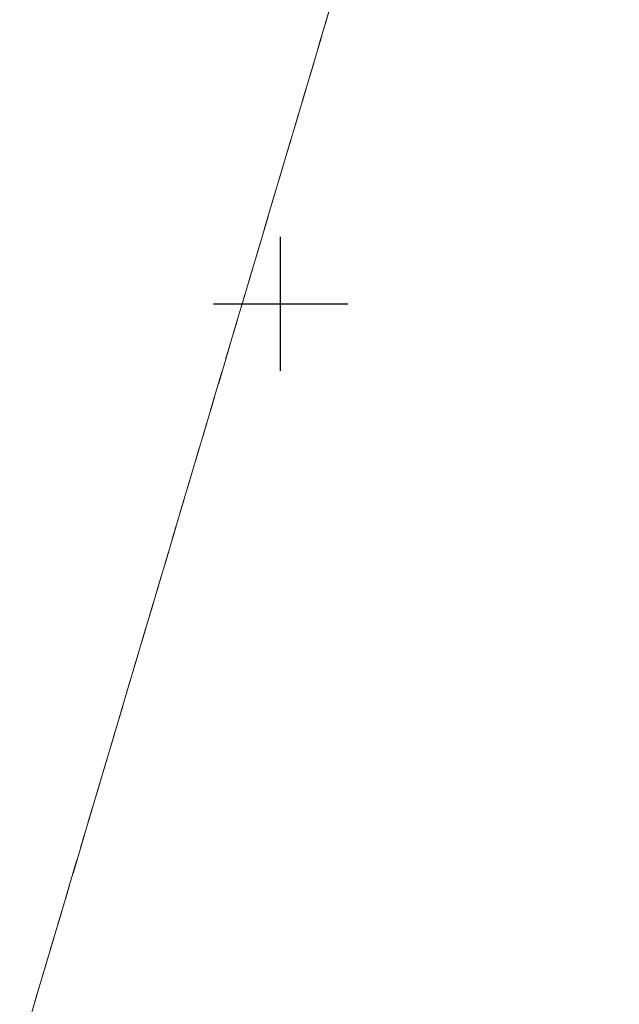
# Model space of a CAD drawing. Header units: metres. Extents: x 5590113 to 5596324, y 5910954 to 5916249.
# Tile 203 of 256: x 5592690 to 5592713, y 5913824 to 5913861. Entities that reach past the tile are written whole.
import ezdxf

# ---------------------------------------------------------------- set-up
doc = ezdxf.new("R2010")
doc.units = ezdxf.units.M
doc.linetypes.add('egkk-500', pattern=[2, 1.5, -0.5])
doc.linetypes.add('egug-500', pattern=[1, 0.5, -0.5])
doc.layers.get('0').update_dxf_attribs({"color": 2, "lineweight": 5})

# ---------------------------------------------------------------- blocks, each defined once
blk = doc.blocks.new('RAMKA500K')
at = {"color": 0}
for p, q in [((300, 97.5), (300, 102.5)), ((297.5, 100), (302.5, 100))]:
    blk.add_line(p, q, dxfattribs=at)

msp = doc.modelspace()

# ---------------------------------------------------------------- linework, layer by layer
at = {"layer": '217-kontur klasyfikacyjny', "color": 92, "linetype": 'egkk-500', "lineweight": 18, "flags": 128}
for points in [[(5592690.28, 5913822.09), (5592712.62, 5913897.32)], [(5592712.62, 5913897.32), (5592690.28, 5913822.09)]]:
    msp.add_lwpolyline(points, dxfattribs=at)
at = {"layer": '218-kontur użytku gruntowego', "color": 3, "linetype": 'egug-500', "lineweight": 18, "flags": 128}
for points in [[(5592690.28, 5913822.09), (5592712.62, 5913897.32)], [(5592712.62, 5913897.32), (5592690.28, 5913822.09)]]:
    msp.add_lwpolyline(points, dxfattribs=at)

# ---------------------------------------------------------------- block references
at = {"layer": 'Wstawianie ramki sekcyjnej z opisem', "color": 7, "linetype": 'CONTINUOUS', "lineweight": 13}
msp.add_blockref('RAMKA500K', (5592400, 5913750), dxfattribs=at)

doc.saveas('drawing.dxf')
